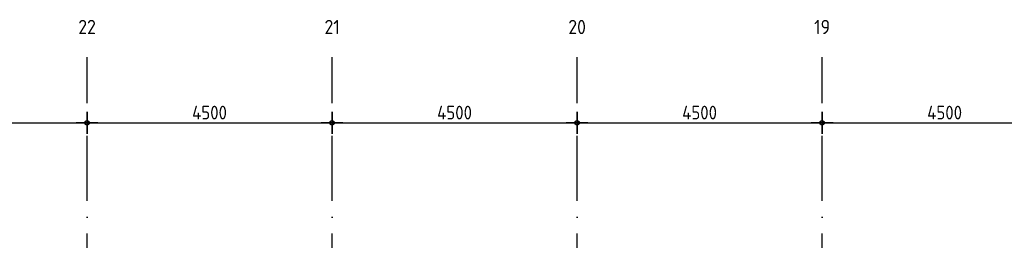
# Model space of a CAD drawing. Header units: millimetres. Extents: x 20872 to 297961, y -293704 to 213007.
# Tile 71 of 256: x 96446 to 114529, y -126126 to -122064. Entities that reach past the tile are written whole.
import ezdxf
from ezdxf.enums import TextEntityAlignment as Align
from ezdxf.xclip import XClip

# ---------------------------------------------------------------- set-up
doc = ezdxf.new("R2010")
doc.units = ezdxf.units.MM
doc.header["$LTSCALE"] = 100
doc.header["$XCLIPFRAME"] = 2
doc.linetypes.add('ACAD_ISO10W100', pattern=[18, 12, -3, 0, -3])
doc.layers.get('Defpoints').update_dxf_attribs({"color": 181})
for name, color, linetype in [('A--L$7--_stramien', 1, 'Continuous'), ('A--T$7--_stramien', 7, 'Continuous'), ('XREFS', 9, 'Continuous')]:
    doc.layers.add(name, color=color, linetype=linetype)
doc.styles.add('BRON standaard', font='isocp.shx')
doc.styles.add('BURO maatvoering', font='isocp.shx')
doc.styles.add('JINX maatvoering', font='isocp.shx')
doc.dimstyles.new('JINX maatvoering 1-100', dxfattribs={"dimscale": 100, "dimtxt": 2.5, "dimasz": 1, "dimexe": 125, "dimexo": 0, "dimtad": 1, "dimdec": 0, "dimzin": 12, "dimdsep": 46, "dimtxsty": 'JINX maatvoering', "dimblk": 'BURO_maatvoeringssymbool_01', "dimcen": 2, "dimse1": 1, "dimse2": 1, "dimclrd": 1, "dimclrt": 7, "dimadec": 0, "dimazin": 0, "dimtfac": 1, "dimtdec": 0, "dimtix": 1, "dimtofl": 0, "dimtmove": 0, "dimatfit": 3, "dimldrblk": 'DOT', "dimfxl": 1, "dimtolj": 1, "dimtzin": 0, "dimarcsym": 0})

# ---------------------------------------------------------------- blocks, each defined once
blk = doc.blocks.new('AL_stramlab_01_P03_BV')
at = {"color": 4, "linetype": 'Continuous', "lineweight": -2, "style": 'BRON standaard'}
blk.add_attdef('LABEL', text='', height=350, dxfattribs=at).set_placement((0, 0), align=Align.MIDDLE_CENTER)
blk = doc.blocks.new('AB2_D_DV_MV_maatvoeringssymbool_01')
at = {"color": 1}
for p, q in [((0, -2), (0, 2)), ((-2, 0), (2, 0))]:
    blk.add_line(p, q, dxfattribs=at)
blk.add_circle((0, 0), 0.4, dxfattribs=at)
blk = doc.blocks.new('*D249')
at = {"layer": 'A--T$7--_stramien', "color": 1, "lineweight": -2, "transparency": 16777216}
blk.add_line((93284, 26037), (97584, 26037), dxfattribs=at)
at = {"layer": 'Defpoints', "color": 0, "transparency": 16777216}
for p in [(93184, 27245), (97684, 27245), (97684, 26037)]:
    blk.add_point(p, dxfattribs=at)
at = {"layer": 'A--T$7--_stramien', "color": 1, "lineweight": -2, "transparency": 16777216, "xscale": 100, "yscale": 100, "zscale": 100}
for p, rotation in [((93184, 26037), 179.999530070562), ((97684, 26037), 359.9995300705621)]:
    blk.add_blockref('AB2_D_DV_MV_maatvoeringssymbool_01', p, dxfattribs=dict(at, rotation=rotation))
at = {"layer": 'A--T$7--_stramien', "color": 7, "transparency": 16777216, "insert": (95434, 26225), "char_height": 250, "attachment_point": 5, "rotation": 359.9995, "style": 'JINX maatvoering'}
blk.add_mtext('\\A1;4500', dxfattribs=at)
blk = doc.blocks.new('_Dot')
at = {"color": 0, "linetype": 'ByBlock', "lineweight": -2}
blk.add_line((-0.5, 0), (-1, 0), dxfattribs=at)
at = {"color": 0, "linetype": 'ByBlock', "const_width": 0.5}
blk.add_lwpolyline([(-0.25, 0, 1), (0.25, 0, 1)], format="xyb", close=True, dxfattribs=at)
blk = doc.blocks.new('BURO_maatvoeringssymbool_01')
at = {"color": 1}
for p, q in [((0, -2), (0, 2)), ((-2, 0), (2, 0))]:
    blk.add_line(p, q, dxfattribs=at)
blk.add_circle((0, 0), 0.4, dxfattribs=at)
blk = doc.blocks.new('*D250')
at = {"layer": 'A--T$7--_stramien', "color": 1, "lineweight": -2, "transparency": 16777216}
blk.add_line((97784, 26037), (102084, 26037), dxfattribs=at)
at = {"layer": 'Defpoints', "color": 0, "transparency": 16777216}
for p in [(97684, 27245), (102184, 27245), (102184, 26037)]:
    blk.add_point(p, dxfattribs=at)
at = {"layer": 'A--T$7--_stramien', "color": 1, "lineweight": -2, "transparency": 16777216, "xscale": 100, "yscale": 100, "zscale": 100}
for p, rotation in [((97684, 26037), 179.999530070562), ((102184, 26037), 359.9995300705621)]:
    blk.add_blockref('AB2_D_DV_MV_maatvoeringssymbool_01', p, dxfattribs=dict(at, rotation=rotation))
at = {"layer": 'A--T$7--_stramien', "color": 7, "transparency": 16777216, "insert": (99934, 26225), "char_height": 250, "attachment_point": 5, "rotation": 359.9995, "style": 'JINX maatvoering'}
blk.add_mtext('\\A1;4500', dxfattribs=at)
blk = doc.blocks.new('*D251')
at = {"layer": 'A--T$7--_stramien', "color": 1, "lineweight": -2, "transparency": 16777216}
blk.add_line((102284, 26037), (106584, 26037), dxfattribs=at)
at = {"layer": 'Defpoints', "color": 0, "transparency": 16777216}
for p in [(102184, 27245), (106684, 26272), (106684, 26037)]:
    blk.add_point(p, dxfattribs=at)
at = {"layer": 'A--T$7--_stramien', "color": 1, "lineweight": -2, "transparency": 16777216, "xscale": 100, "yscale": 100, "zscale": 100}
for p, rotation in [((102184, 26037), 179.999530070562), ((106684, 26037), 359.9995300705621)]:
    blk.add_blockref('AB2_D_DV_MV_maatvoeringssymbool_01', p, dxfattribs=dict(at, rotation=rotation))
at = {"layer": 'A--T$7--_stramien', "color": 7, "transparency": 16777216, "insert": (104434, 26225), "char_height": 250, "attachment_point": 5, "rotation": 359.9995, "style": 'JINX maatvoering'}
blk.add_mtext('\\A1;4500', dxfattribs=at)
blk = doc.blocks.new('*D252')
at = {"layer": 'A--T$7--_stramien', "color": 1, "lineweight": -2, "transparency": 16777216}
blk.add_line((106784, 26037), (111084, 26037), dxfattribs=at)
at = {"layer": 'Defpoints', "color": 0, "transparency": 16777216}
for p in [(106684, 26272), (111184, 26272), (111184, 26037)]:
    blk.add_point(p, dxfattribs=at)
at = {"layer": 'A--T$7--_stramien', "color": 1, "lineweight": -2, "transparency": 16777216, "xscale": 100, "yscale": 100, "zscale": 100}
for p, rotation in [((106684, 26037), 179.999530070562), ((111184, 26037), 359.9995300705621)]:
    blk.add_blockref('AB2_D_DV_MV_maatvoeringssymbool_01', p, dxfattribs=dict(at, rotation=rotation))
at = {"layer": 'A--T$7--_stramien', "color": 7, "transparency": 16777216, "insert": (108934, 26225), "char_height": 250, "attachment_point": 5, "rotation": 359.9995, "style": 'JINX maatvoering'}
blk.add_mtext('\\A1;4500', dxfattribs=at)
blk = doc.blocks.new('*D289')
at = {"layer": 'A--T$7--_stramien', "color": 1, "lineweight": -2, "transparency": 16777216}
blk.add_line((111284, 26037), (115584, 26037), dxfattribs=at)
at = {"layer": 'Defpoints', "color": 0, "transparency": 16777216}
for p in [(111184, 27246), (115684, 27246), (115684, 26037)]:
    blk.add_point(p, dxfattribs=at)
at = {"layer": 'A--T$7--_stramien', "color": 1, "lineweight": -2, "transparency": 16777216, "xscale": 100, "yscale": 100, "zscale": 100, "rotation": 180}
blk.add_blockref('AB2_D_DV_MV_maatvoeringssymbool_01', (111184, 26037), dxfattribs=at)
at = {"layer": 'A--T$7--_stramien', "color": 1, "lineweight": -2, "transparency": 16777216, "xscale": 100, "yscale": 100, "zscale": 100}
blk.add_blockref('AB2_D_DV_MV_maatvoeringssymbool_01', (115684, 26037), dxfattribs=at)
at = {"layer": 'A--T$7--_stramien', "color": 7, "transparency": 16777216, "insert": (113434, 26225), "char_height": 250, "attachment_point": 5, "style": 'JINX maatvoering'}
blk.add_mtext('\\A1;4500', dxfattribs=at)
blk = doc.blocks.new('stramienlijnen_1')
at = {"layer": 'A--L$7--_stramien', "color": 1, "linetype": 'ACAD_ISO10W100', "lineweight": -3}
for p, q in [((97684.5, 22800), (97684.5, 27246.1)), ((102184.5, 22800), (102184.5, 27246.1)), ((106684.5, 22800), (106684.5, 27246.1)), ((111184.5, 22800), (111184.5, 27246.1))]:
    blk.add_line(p, q, dxfattribs=at)
at = {"layer": 'A--T$7--_stramien', "color": 7, "linetype": 'Continuous', "lineweight": -3}
ref = blk.add_blockref('AL_stramlab_01_P03_BV', (97684.5, 27800), dxfattribs=dict(at, xscale=75, yscale=75, zscale=75))
ref.add_attrib('LABEL', '22', dxfattribs={"layer": '0', "color": 4, "linetype": 'Continuous', "lineweight": -2, "height": 262.5, "style": 'BURO maatvoering'}).set_placement((97684.5, 27800), align=Align.MIDDLE_CENTER)
ref = blk.add_blockref('AL_stramlab_01_P03_BV', (102184.5, 27800), dxfattribs=dict(at, xscale=75, yscale=75, zscale=75))
ref.add_attrib('LABEL', '21', dxfattribs={"layer": '0', "color": 4, "linetype": 'Continuous', "lineweight": -2, "height": 262.5, "style": 'BURO maatvoering'}).set_placement((102184.5, 27800), align=Align.MIDDLE_CENTER)
ref = blk.add_blockref('AL_stramlab_01_P03_BV', (106684.5, 27800), dxfattribs=dict(at, xscale=75, yscale=75, zscale=75))
ref.add_attrib('LABEL', '20', dxfattribs={"layer": '0', "color": 4, "linetype": 'Continuous', "lineweight": -2, "height": 262.5, "style": 'BURO maatvoering'}).set_placement((106684.5, 27800), align=Align.MIDDLE_CENTER)
ref = blk.add_blockref('AL_stramlab_01_P03_BV', (111184.5, 27800), dxfattribs=dict(at, xscale=75, yscale=75, zscale=75))
ref.add_attrib('LABEL', '19', dxfattribs={"layer": '0', "color": 4, "linetype": 'Continuous', "lineweight": -2, "height": 262.5, "style": 'BURO maatvoering'}).set_placement((111184.5, 27800), align=Align.MIDDLE_CENTER)
at = {"layer": 'A--T$7--_stramien', "color": 7}
for base, p1, p2, picture, middle in [((97684.3, 26037.3), (93184.4, 27245.4), (97684.3, 27245.4), '*D249', (95434.3, 26224.9)), ((102184.3, 26037.3), (97684.3, 27245.4), (102184.3, 27245.4), '*D250', (99934.3, 26224.8)), ((106684.3, 26037.3), (102184.3, 27245.4), (106684.3, 26272.3), '*D251', (104434.3, 26224.8)), ((111184.3, 26037.2), (106684.3, 26272.3), (111184.3, 26272.2), '*D252', (108934.3, 26224.8))]:
    dim = blk.add_linear_dim(base=base, p1=p1, p2=p2, angle=179.99953, dimstyle='JINX maatvoering 1-100', dxfattribs=at)
    dim.commit()
    dim.dimension.update_dxf_attribs({"geometry": picture, "text_midpoint": middle})
dim = blk.add_linear_dim(base=(115684.5, 26037.2), p1=(111184.5, 27246.1), p2=(115684.5, 27246.1), dimstyle='JINX maatvoering 1-100', dxfattribs=at)
dim.commit()
dim.dimension.update_dxf_attribs({"geometry": '*D289', "text_midpoint": (113434.5, 26224.7)})
blk = doc.blocks.new('2016-02-04 100 begane grond bestaand')
at = {"layer": 'A--L$7--_stramien'}
blk.add_blockref('stramienlijnen_1', (0, 0), dxfattribs=at)

msp = doc.modelspace()

# ---------------------------------------------------------------- block references
at = {"layer": 'XREFS'}
ref = msp.add_blockref('2016-02-04 100 begane grond bestaand', (-1, -150000), dxfattribs=at)
XClip(ref).set_block_clipping_path([(116767.0762143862, 29769.3836009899), (164491.5066313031, 13442.9004429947), (179861.076214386, 13442.9004429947), (179861.076214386, -11696.8579780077), (20873.0762143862, -11696.8579780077), (20873.0762143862, 82263.1420219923), (116767.0762143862, 82263.1420219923)])

doc.saveas('drawing.dxf')
